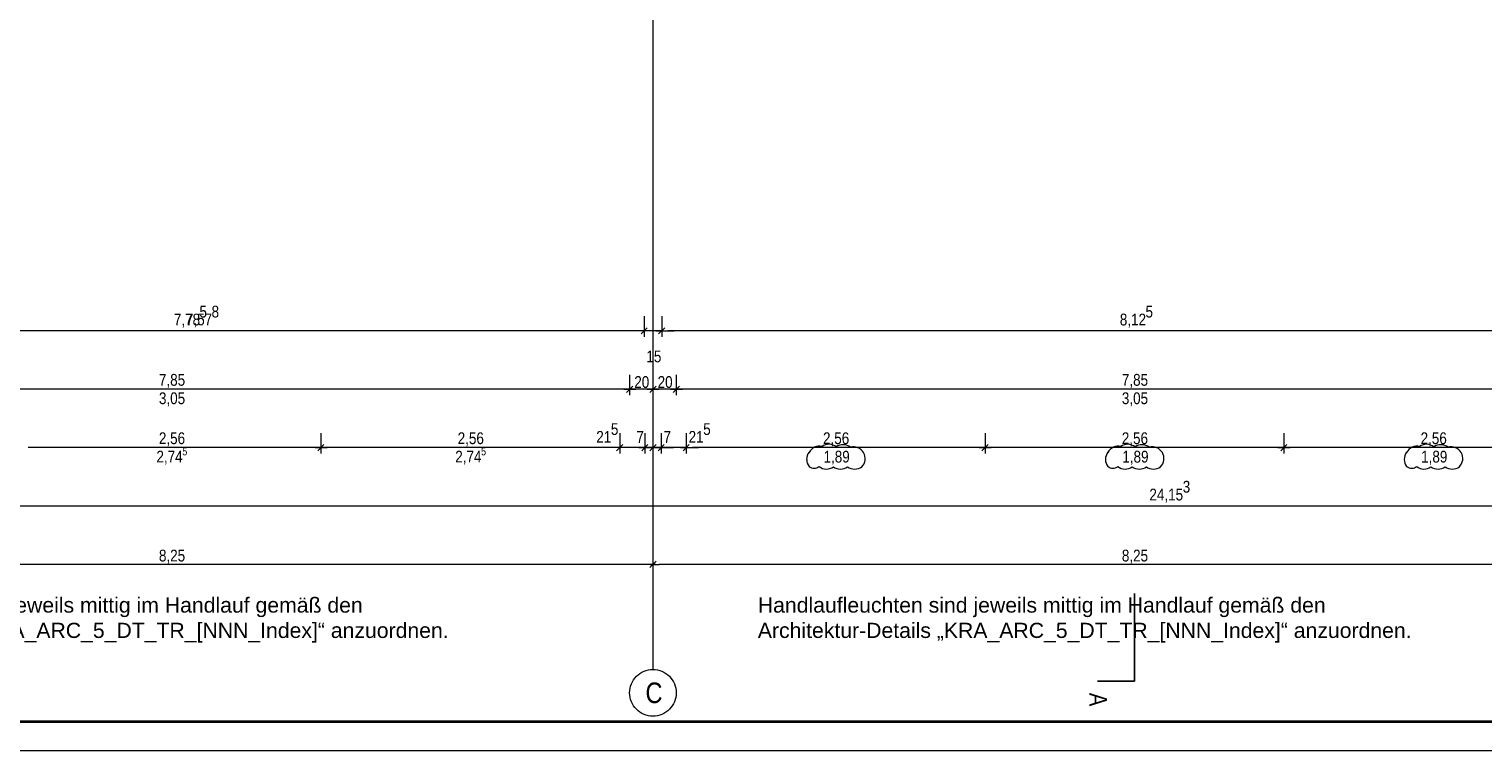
# Model space of a CAD drawing. Extents: x -634 to 300, y 62 to 1102.
# Tile 37 of 125: x -429 to -180, y 62 to 186. Entities that reach past the tile are written whole.
import ezdxf
from ezdxf.lldxf.tags import DXFTag

# ---------------------------------------------------------------- set-up
doc = ezdxf.new("R2010")
doc.units = 0
doc.layers.get('0').update_dxf_attribs({"lineweight": 13})
for name, color, linetype, lineweight, true_color in [('00_E_ST_Handlaufleuchte_Bem', 7, 'Continuous', 5, 0x7d7d00), ('70 -76 Bemaßung- 2 Allgemein', 9, 'Continuous', 5, 0x808080), ('70 -77 Revision- 2 Wolken', 7, 'Continuous', 18, 0x944cff)]:
    doc.layers.add(name, color=color, linetype=linetype, lineweight=lineweight, true_color=true_color)
for name, color, linetype, lineweight in [('70 -71 Achsen- 1 Gebäudeachsen', 7, 'STRICHPUNKT2-A06CPW00L0', 18), ('70 -72 Beschriftung- 6 Schnittverläufe', 7, 'STRICHPUNKT2-A06CPW00L0', 25), ('iwb_Plankopf Rahmen', 7, 'Continuous', 35), ('Keine-A06CPVZYL0', 7, 'Continuous', 9)]:
    doc.layers.add(name, color=color, linetype=linetype, lineweight=lineweight)
doc.styles.get("Standard").update_dxf_attribs({"font": 'ARIALN.TTF'})
tags = doc.linetypes.add('STRICHPUNKT2-A06CPW00L0', pattern=[12.7, 6.35, -3.175, 0, -3.175]).pattern_tags.tags
tags[10:11] = [DXFTag(74, 4), DXFTag(75, 0), DXFTag(340, '0'), DXFTag(46, 0.0), DXFTag(50, 0.0), DXFTag(44, 0.0), DXFTag(45, 0.0)]
tags[8:9] = [DXFTag(74, 4), DXFTag(75, 0), DXFTag(340, '0'), DXFTag(46, 0.0), DXFTag(50, 0.0), DXFTag(44, 0.0), DXFTag(45, 0.0)]
tags[6:7] = [DXFTag(74, 4), DXFTag(75, 0), DXFTag(340, '0'), DXFTag(46, 0.0), DXFTag(50, 0.0), DXFTag(44, 0.0), DXFTag(45, 0.0)]
tags[4:5] = [DXFTag(74, 4), DXFTag(75, 0), DXFTag(340, '0'), DXFTag(46, 0.0), DXFTag(50, 0.0), DXFTag(44, 0.0), DXFTag(45, 0.0)]

# ---------------------------------------------------------------- blocks, each defined once
blk = doc.blocks.new('Referenz-A06CPW02L0')
at = {"layer": '70 -71 Achsen- 1 Gebäudeachsen', "color": 0, "linetype": 'STRICHPUNKT2-A06CPW00L0', "ltscale": 0.18}
blk.add_line((-322.03, 1075.82), (-322.03, 76.38), dxfattribs=at)
at = {"layer": '70 -72 Beschriftung- 6 Schnittverläufe', "color": 0, "linetype": 'STRICHPUNKT2-A06CPW00L0', "ltscale": 0.25}
blk.add_line((-239.53, 74.38), (-239.53, 89.38), dxfattribs=at)
at = {"layer": '70 -76 Bemaßung- 2 Allgemein', "color": 0, "linetype": 'Continuous', "lineweight": 20, "ltscale": 0.2}
for p, q in [((-323, 134.91), (-324.06, 133.85)), ((-323, 134.91), (-324.06, 133.85)), ((-323, 134.91), (-324.06, 133.85)), ((-323, 134.91), (-324.06, 133.85)), ((-321.06, 133.85), (-320, 134.91)), ((-321.06, 133.85), (-320, 134.91)), ((-321.06, 133.85), (-320, 134.91)), ((-321.06, 133.85), (-320, 134.91)), ((-325.5, 124.91), (-326.56, 123.85)), ((-326.56, 123.85), (-325.5, 124.91)), ((-321.5, 124.91), (-322.56, 123.85)), ((-322.56, 123.85), (-321.5, 124.91)), ((-317.5, 124.91), (-318.56, 123.85)), ((-318.56, 123.85), (-317.5, 124.91)), ((-378.4, 114.91), (-379.46, 113.85)), ((-379.46, 113.85), (-378.4, 114.91)), ((-327.2, 114.91), (-328.26, 113.85)), ((-327.2, 114.91), (-328.26, 113.85)), ((-323.96, 113.85), (-322.9, 114.91)), ((-322.9, 114.91), (-323.96, 113.85)), ((-322.56, 113.85), (-321.5, 114.91)), ((-321.5, 114.91), (-322.56, 113.85)), ((-321.16, 113.85), (-320.1, 114.91)), ((-320.1, 114.91), (-321.16, 113.85)), ((-316.86, 113.85), (-315.8, 114.91)), ((-316.86, 113.85), (-315.8, 114.91)), ((-264.6, 114.91), (-265.66, 113.85)), ((-265.66, 113.85), (-264.6, 114.91)), ((-213.4, 114.91), (-214.46, 113.85)), ((-214.46, 113.85), (-213.4, 114.91))]:
    blk.add_line(p, q, dxfattribs=at)
at = {"layer": '70 -76 Bemaßung- 2 Allgemein', "color": 0, "linetype": 'Continuous', "ltscale": 0.13}
for p, q in [((-323.53, 136.88), (-323.53, 133.38)), ((-323.53, 136.88), (-323.53, 133.38)), ((-323.53, 136.88), (-323.53, 133.38)), ((-323.53, 136.88), (-323.53, 133.38)), ((-320.53, 136.88), (-320.53, 133.38)), ((-320.53, 136.88), (-320.53, 133.38)), ((-320.53, 136.88), (-320.53, 133.38)), ((-320.53, 136.88), (-320.53, 133.38)), ((-324.59, 134.38), (-478.17, 134.38)), ((-324.59, 134.38), (-474.03, 134.38)), ((-324.59, 134.38), (-325.65, 134.38)), ((-324.59, 134.38), (-325.65, 134.38)), ((-322.53, 134.38), (-324.59, 134.38)), ((-322.53, 134.38), (-324.59, 134.38)), ((-322.53, 134.38), (-324.59, 134.38)), ((-322.53, 134.38), (-324.59, 134.38)), ((-320.53, 134.38), (-323.53, 134.38)), ((-320.53, 134.38), (-323.53, 134.38)), ((-321.53, 134.38), (-319.47, 134.38)), ((-321.53, 134.38), (-319.47, 134.38)), ((-321.53, 134.38), (-319.47, 134.38)), ((-321.53, 134.38), (-319.47, 134.38)), ((-319.47, 134.38), (-318.41, 134.38)), ((-159.09, 134.38), (-319.47, 134.38)), ((-319.47, 134.38), (-318.41, 134.38)), ((-159.09, 134.38), (-319.47, 134.38)), ((-326.03, 126.88), (-326.03, 123.38)), ((-326.03, 126.88), (-326.03, 123.38)), ((-322.03, 126.88), (-322.03, 123.38)), ((-322.03, 126.88), (-322.03, 123.38)), ((-318.03, 126.88), (-318.03, 123.38)), ((-318.03, 126.88), (-318.03, 123.38)), ((-327.09, 124.38), (-481.97, 124.38)), ((-325.03, 124.38), (-327.09, 124.38)), ((-327.03, 124.38), (-324.97, 124.38)), ((-323.09, 124.38), (-324.97, 124.38)), ((-321.03, 124.38), (-323.09, 124.38)), ((-323.03, 124.38), (-320.97, 124.38)), ((-319.09, 124.38), (-320.97, 124.38)), ((-317.03, 124.38), (-319.09, 124.38)), ((-319.03, 124.38), (-316.97, 124.38)), ((-162.09, 124.38), (-316.97, 124.38)), ((-378.93, 116.88), (-378.93, 113.38)), ((-378.93, 116.88), (-378.93, 113.38)), ((-327.73, 116.88), (-327.73, 113.38)), ((-327.73, 116.88), (-327.73, 113.38)), ((-323.43, 116.88), (-323.43, 113.38)), ((-323.43, 116.88), (-323.43, 113.38)), ((-322.03, 116.88), (-322.03, 113.38)), ((-322.03, 116.88), (-322.03, 113.38)), ((-320.63, 116.88), (-320.63, 113.38)), ((-320.63, 116.88), (-320.63, 113.38)), ((-316.33, 116.88), (-316.33, 113.38)), ((-316.33, 116.88), (-316.33, 113.38)), ((-265.13, 116.88), (-265.13, 113.38)), ((-265.13, 116.88), (-265.13, 113.38)), ((-213.93, 116.88), (-213.93, 113.38)), ((-213.93, 116.88), (-213.93, 113.38)), ((-379.99, 114.38), (-429.07, 114.38)), ((-377.93, 114.38), (-379.99, 114.38)), ((-379.93, 114.38), (-377.87, 114.38)), ((-328.79, 114.38), (-377.87, 114.38)), ((-328.79, 114.38), (-329.85, 114.38)), ((-326.73, 114.38), (-328.79, 114.38)), ((-326.73, 114.38), (-328.79, 114.38)), ((-323.43, 114.38), (-327.73, 114.38)), ((-324.49, 114.38), (-325.55, 114.38)), ((-322.43, 114.38), (-324.49, 114.38)), ((-324.43, 114.38), (-322.37, 114.38)), ((-323.09, 114.38), (-324.15, 114.38)), ((-322.03, 114.38), (-323.43, 114.38)), ((-321.03, 114.38), (-323.09, 114.38)), ((-323.03, 114.38), (-320.97, 114.38)), ((-321.69, 114.38), (-322.75, 114.38)), ((-322.37, 114.38), (-321.31, 114.38)), ((-320.63, 114.38), (-322.03, 114.38)), ((-319.63, 114.38), (-321.69, 114.38)), ((-321.63, 114.38), (-319.57, 114.38)), ((-320.97, 114.38), (-319.91, 114.38)), ((-316.33, 114.38), (-320.63, 114.38)), ((-319.57, 114.38), (-318.51, 114.38)), ((-317.33, 114.38), (-315.27, 114.38)), ((-317.33, 114.38), (-315.27, 114.38)), ((-315.27, 114.38), (-314.21, 114.38)), ((-266.19, 114.38), (-315.27, 114.38)), ((-264.13, 114.38), (-266.19, 114.38)), ((-266.13, 114.38), (-264.07, 114.38)), ((-214.99, 114.38), (-264.07, 114.38)), ((-212.93, 114.38), (-214.99, 114.38)), ((-214.93, 114.38), (-212.87, 114.38)), ((-163.79, 114.38), (-212.87, 114.38)), ((6.91, 104.38), (-474.03, 104.38)), ((-321.5, 94.91), (-322.56, 93.85)), ((-322.56, 93.85), (-321.5, 94.91)), ((-322.03, 96.38), (-322.03, 93.38)), ((-322.03, 96.38), (-322.03, 93.38)), ((-323.09, 94.38), (-485.97, 94.38)), ((-321.53, 94.38), (-323.09, 94.38)), ((-322.53, 94.38), (-320.97, 94.38)), ((-158.09, 94.38), (-320.97, 94.38))]:
    blk.add_line(p, q, dxfattribs=at)
at = {"layer": '70 -77 Revision- 2 Wolken', "color": 0, "linetype": 'Continuous', "ltscale": 0.18}
for centre, major_axis in [((-293.5, 112.6), (0.44, 1.98)), ((-291.89, 112.92), (0.06, 2.03)), ((-291.89, 112.92), (1.27, 1.59)), ((-289.45, 112.85), (0.06, 2.03)), ((-289.45, 112.85), (1.27, 1.59)), ((-242.3, 112.6), (0.44, 1.98)), ((-240.69, 112.92), (0.06, 2.03)), ((-240.69, 112.92), (1.27, 1.59)), ((-238.25, 112.85), (0.06, 2.03)), ((-238.25, 112.85), (1.27, 1.59)), ((-191.1, 112.6), (0.44, 1.98)), ((-189.49, 112.92), (0.06, 2.03)), ((-189.49, 112.92), (1.27, 1.59)), ((-187.05, 112.85), (0.06, 2.03)), ((-187.05, 112.85), (1.27, 1.59)), ((-293.66, 112.36), (-1.63, 1.22)), ((-293.66, 112.36), (-2.03, 0)), ((-293.5, 112.6), (-0.84, 1.85)), ((-287.67, 112.48), (0.77, 1.88)), ((-287.67, 112.48), (1.74, 1.05)), ((-287.7, 112.52), (1.46, -1.42)), ((-287.7, 112.52), (2.02, -0.26)), ((-242.46, 112.36), (-1.63, 1.22)), ((-242.46, 112.36), (-2.03, 0)), ((-242.3, 112.6), (-0.84, 1.85)), ((-236.47, 112.48), (0.77, 1.88)), ((-236.47, 112.48), (1.74, 1.05)), ((-236.5, 112.52), (1.46, -1.42)), ((-236.5, 112.52), (2.02, -0.26)), ((-191.26, 112.36), (-1.63, 1.22)), ((-191.26, 112.36), (-2.03, 0)), ((-191.1, 112.6), (-0.84, 1.85)), ((-185.27, 112.48), (0.77, 1.88)), ((-185.27, 112.48), (1.74, 1.05)), ((-185.3, 112.52), (1.46, -1.42)), ((-185.3, 112.52), (2.02, -0.26)), ((-294.41, 112.29), (-0.87, -1.15)), ((-294.41, 112.29), (-0.01, -1.44)), ((-292.33, 112.75), (-1.23, -1.62)), ((-292.33, 112.75), (-0.01, -2.03)), ((-289.89, 112.74), (-1.23, -1.62)), ((-289.89, 112.74), (-0.01, -2.03)), ((-287.45, 112.73), (-1.23, -1.62)), ((-287.45, 112.73), (-0.01, -2.03)), ((-243.21, 112.29), (-0.87, -1.15)), ((-243.21, 112.29), (-0.01, -1.44)), ((-241.13, 112.75), (-1.23, -1.62)), ((-241.13, 112.75), (-0.01, -2.03)), ((-238.69, 112.74), (-1.23, -1.62)), ((-238.69, 112.74), (-0.01, -2.03)), ((-236.25, 112.73), (-1.23, -1.62)), ((-236.25, 112.73), (-0.01, -2.03)), ((-192.01, 112.29), (-0.87, -1.15)), ((-192.01, 112.29), (-0.01, -1.44)), ((-189.93, 112.75), (-1.23, -1.62)), ((-189.93, 112.75), (-0.01, -2.03)), ((-187.49, 112.74), (-1.23, -1.62)), ((-187.49, 112.74), (-0.01, -2.03)), ((-185.05, 112.73), (-1.23, -1.62)), ((-185.05, 112.73), (-0.01, -2.03))]:
    blk.add_ellipse(centre, major_axis=major_axis, ratio=1, start_param=0, end_param=0.643501, dxfattribs=at)
at = {"layer": 'Keine-A06CPVZYL0', "color": 0, "linetype": 'Continuous', "ltscale": 0.13}
for p, q in [((-325.36, 74.61), (-325.13, 74.92)), ((-325.13, 74.92), (-324.86, 75.21)), ((-324.86, 75.21), (-324.57, 75.48)), ((-324.57, 75.48), (-324.26, 75.71)), ((-324.26, 75.71), (-323.92, 75.91)), ((-323.92, 75.91), (-323.56, 76.08)), ((-323.56, 76.08), (-323.19, 76.21)), ((-323.19, 76.21), (-322.81, 76.31)), ((-322.81, 76.31), (-322.43, 76.36)), ((-322.43, 76.36), (-322.03, 76.38)), ((-322.03, 76.38), (-321.64, 76.36)), ((-321.64, 76.36), (-321.25, 76.31)), ((-321.25, 76.31), (-320.87, 76.21)), ((-320.87, 76.21), (-320.5, 76.08)), ((-320.5, 76.08), (-320.15, 75.91)), ((-320.15, 75.91), (-319.81, 75.71)), ((-319.81, 75.71), (-319.5, 75.48)), ((-319.5, 75.48), (-319.2, 75.21)), ((-319.2, 75.21), (-318.94, 74.92)), ((-318.94, 74.92), (-318.71, 74.61)), ((-326.03, 72.38), (-326.01, 72.78)), ((-326.01, 71.99), (-326.03, 72.38)), ((-326.01, 72.78), (-325.96, 73.16)), ((-325.96, 73.16), (-325.86, 73.54)), ((-325.86, 73.54), (-325.73, 73.91)), ((-325.73, 73.91), (-325.56, 74.27)), ((-325.56, 74.27), (-325.36, 74.61)), ((-318.71, 74.61), (-318.51, 74.27)), ((-318.51, 74.27), (-318.34, 73.91)), ((-318.34, 73.91), (-318.21, 73.54)), ((-318.21, 73.54), (-318.11, 73.16)), ((-318.11, 73.16), (-318.05, 72.78)), ((-318.05, 72.78), (-318.03, 72.38)), ((-318.03, 72.38), (-318.05, 71.99)), ((-325.96, 71.6), (-326.01, 71.99)), ((-325.86, 71.22), (-325.96, 71.6)), ((-325.73, 70.85), (-325.86, 71.22)), ((-325.56, 70.5), (-325.73, 70.85)), ((-325.36, 70.16), (-325.56, 70.5)), ((-325.13, 69.85), (-325.36, 70.16)), ((-324.86, 69.56), (-325.13, 69.85)), ((-318.94, 69.85), (-319.2, 69.56)), ((-318.71, 70.16), (-318.94, 69.85)), ((-318.51, 70.5), (-318.71, 70.16)), ((-318.34, 70.85), (-318.51, 70.5)), ((-318.21, 71.22), (-318.34, 70.85)), ((-318.11, 71.6), (-318.21, 71.22)), ((-318.05, 71.99), (-318.11, 71.6)), ((-324.57, 69.29), (-324.86, 69.56)), ((-324.26, 69.06), (-324.57, 69.29)), ((-323.92, 68.86), (-324.26, 69.06)), ((-323.56, 68.69), (-323.92, 68.86)), ((-323.19, 68.56), (-323.56, 68.69)), ((-322.81, 68.46), (-323.19, 68.56)), ((-322.43, 68.4), (-322.81, 68.46)), ((-322.03, 68.38), (-322.43, 68.4)), ((-321.64, 68.4), (-322.03, 68.38)), ((-321.25, 68.46), (-321.64, 68.4)), ((-320.87, 68.56), (-321.25, 68.46)), ((-320.5, 68.69), (-320.87, 68.56)), ((-320.15, 68.86), (-320.5, 68.69)), ((-319.81, 69.06), (-320.15, 68.86)), ((-319.5, 69.29), (-319.81, 69.06)), ((-319.2, 69.56), (-319.5, 69.29))]:
    blk.add_line(p, q, dxfattribs=at)
at = {"layer": 'Keine-A06CPVZYL0', "color": 0, "lineweight": 25}
blk.add_line((-239.53, 74.38), (-245.88, 74.38), dxfattribs=at)
at = {"layer": '70 -76 Bemaßung- 2 Allgemein', "color": 0, "linetype": 'Continuous', "ltscale": 0.13, "attachment_point": 1}
for s, insert, char_height in [('{\\fArial Narrow;7,78}', (-404.12, 137.33), 2.0138), ('{\\fArial Narrow;7,57}', (-402.05, 137.35), 2.0138), ('{\\fArial Narrow;5}', (-399.74, 138.68), 2.0138), ('{\\fArial Narrow;8}', (-397.66, 138.69), 2.0138), ('{\\fArial Narrow;8,12}', (-242.03, 137.33), 2.0138), ('{\\fArial Narrow;8,12}', (-242.03, 137.33), 2.0138), ('{\\fArial Narrow;5}', (-237.63, 138.68), 2.0138), ('{\\fArial Narrow;5}', (-237.63, 138.68), 2.0138), ('{\\fArial Narrow;15}', (-323.15, 131.02), 2.0138), ('{\\fArial Narrow;15}', (-323.15, 131.02), 2.0138), ('{\\fArial Narrow;7,85}', (-406.68, 127), 2.0138), ('{\\fArial Narrow;20}', (-325.23, 126.63), 2.0138), ('{\\fArial Narrow;20}', (-321.23, 126.63), 2.0138), ('{\\fArial Narrow;7,85}', (-241.68, 127), 2.0138), ('{\\fArial Narrow;3,05}', (-406.68, 123.85), 2.0138), ('{\\fArial Narrow;3,05}', (-241.68, 123.85), 2.0138), ('{\\fArial Narrow;21}', (-331.74, 117.23), 2.0138), ('{\\fArial Narrow;5}', (-329.24, 118.57), 2.0138), ('{\\fArial Narrow;7}', (-324.87, 117.21), 2.0138), ('{\\fArial Narrow;7}', (-320.22, 117.21), 2.0138), ('{\\fArial Narrow;21}', (-315.92, 117.23), 2.0138), ('{\\fArial Narrow;5}', (-313.42, 118.57), 2.0138), ('{\\fArial Narrow;2,56}', (-406.69, 117), 2.0138), ('{\\fArial Narrow;2,56}', (-355.49, 117), 2.0138), ('{\\fArial Narrow;2,56}', (-292.89, 117), 2.0138), ('{\\fArial Narrow;2,56}', (-241.69, 117), 2.0138), ('{\\fArial Narrow;2,56}', (-190.49, 117), 2.0138), ('{\\fArial Narrow;2,74}', (-407.11, 113.85), 2.0138), ('{\\fArial Narrow;5}', (-402.68, 114.41), 1.3426), ('{\\fArial Narrow;2,74}', (-355.91, 113.85), 2.0138), ('{\\fArial Narrow;5}', (-351.48, 114.41), 1.3426), ('{\\fArial Narrow;1,89}', (-292.8, 113.84), 2.0138), ('{\\fArial Narrow;1,89}', (-241.6, 113.84), 2.0138), ('{\\fArial Narrow;1,89}', (-190.4, 113.84), 2.0138), ('{\\fArial Narrow;24,15}', (-236.96, 107.35), 2.0138), ('{\\fArial Narrow;3}', (-231.25, 108.69), 2.0138), ('{\\fArial Narrow;8,25}', (-406.68, 96.9), 2.0138), ('{\\fArial Narrow;8,25}', (-241.68, 96.9), 2.0138)]:
    blk.add_mtext(s, dxfattribs=dict(at, insert=insert, char_height=char_height))
at = {"layer": 'Keine-A06CPVZYL0', "color": 0, "linetype": 'Continuous', "ltscale": 0.13, "insert": (-323.31, 74.15), "char_height": 3.5241, "attachment_point": 1}
blk.add_mtext('{\\fArial Narrow;C}', dxfattribs=at)
at = {"layer": 'Keine-A06CPVZYL0', "color": 0, "linetype": 'Continuous', "ltscale": 0.13, "insert": (-244.22, 72.38), "char_height": 3.0207, "attachment_point": 1, "rotation": 270}
blk.add_mtext('{\\fArial Narrow;A}', dxfattribs=at)

msp = doc.modelspace()

# ---------------------------------------------------------------- linework, layer by layer
at = {"layer": 'iwb_Plankopf Rahmen', "color": 8, "lineweight": 13, "ltscale": 0.13, "true_color": 0x808080}
msp.add_lwpolyline([(300.35, 62.43), (-619.65, 62.43), (-619.65, 1102.43), (300.35, 1102.43), (300.35, 62.43)], close=True, dxfattribs=at)
at = {"layer": 'iwb_Plankopf Rahmen', "ltscale": 0.35}
msp.add_lwpolyline([(-599.65, 67.43), (-599.65, 1097.43), (295.35, 1097.43), (295.35, 67.43), (-599.65, 67.43)], close=True, dxfattribs=at)

# ---------------------------------------------------------------- block references
at = {"color": 8, "lineweight": 13, "ltscale": 0.13, "true_color": 0x808080}
msp.add_blockref('Referenz-A06CPW02L0', (0, 0), dxfattribs=at)

# ---------------------------------------------------------------- texts
at = {"layer": '00_E_ST_Handlaufleuchte_Bem', "ltscale": 0.13, "char_height": 2.6, "attachment_point": 1}
for s, insert in [('{\\fArial;Handlaufleuchten sind jeweils mittig im Handlauf gemäß den }', (-469.06, 88.72)), ('{\\fArial;Handlaufleuchten sind jeweils mittig im Handlauf gemäß den }', (-304.06, 88.72)), ('{\\fArial;Architektur-Details „KRA_ARC_5_DT_TR_[NNN_Index]“ anzuordnen.}', (-469.06, 84.38)), ('{\\fArial;Architektur-Details „KRA_ARC_5_DT_TR_[NNN_Index]“ anzuordnen.}', (-304.06, 84.38))]:
    msp.add_mtext(s, dxfattribs=dict(at, insert=insert))

doc.saveas('drawing.dxf')
